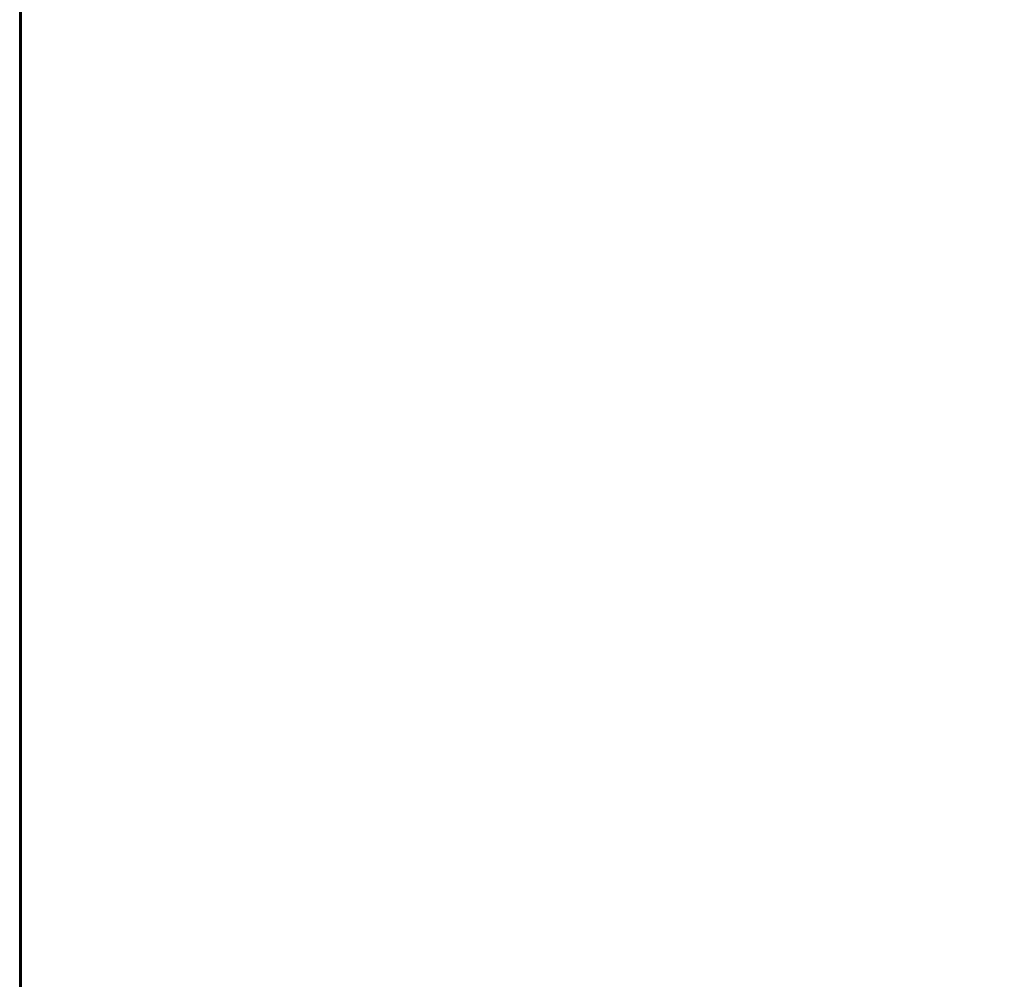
# Model space of a CAD drawing. Extents: x -4.8 to 50.9, y -3 to 23.4.
# Tile 2 of 256: x 0 to 6.5, y 10.8 to 17.1. Entities that reach past the tile are written whole.
import ezdxf

# ---------------------------------------------------------------- set-up
doc = ezdxf.new("R2010")
doc.units = 0

# ---------------------------------------------------------------- blocks, each defined once
blk = doc.blocks.new('Box-c2c06f0e-7ed6-4fdd-8369-226d69c0101d')
at = {"color": 253, "linetype": 'Continuous', "true_color": 0xa0a0a0, "transparency": 33554687}
mesh = blk.add_polyface(dxfattribs=at)
corners = [(0, 0), (49, 0), (49, 21.5), (0, 21.5), (0, 0, 0.01), (49, 0, 0.01), (49, 21.5, 0.01), (0, 21.5, 0.01)]
mesh.append_faces([[corners[k] for k in face] for face in [(0, 1, 2, 3), (4, 5, 6, 7), (0, 1, 5, 4), (1, 2, 6, 5), (2, 3, 7, 6), (3, 0, 4, 7)]], dxfattribs={"color": 253})
blk = doc.blocks.new('Box-76308f23-7f61-448f-8f6c-364ea738911b')
at = {"color": 253, "linetype": 'Continuous', "true_color": 0xa0a0a0, "transparency": 33554687}
mesh = blk.add_polyface(dxfattribs=at)
corners = [(0, 0), (49, 0), (49, 21.5), (0, 21.5), (0, 0, 0.01), (49, 0, 0.01), (49, 21.5, 0.01), (0, 21.5, 0.01)]
mesh.append_faces([[corners[k] for k in face] for face in [(0, 1, 2, 3), (4, 5, 6, 7), (0, 1, 5, 4), (1, 2, 6, 5), (2, 3, 7, 6), (3, 0, 4, 7)]], dxfattribs={"color": 253})
blk = doc.blocks.new('Box-31fd590b-2031-4b50-9764-9d36ffd390e0')
at = {"color": 253, "linetype": 'Continuous', "true_color": 0xa0a0a0, "transparency": 33554687}
mesh = blk.add_polyface(dxfattribs=at)
corners = [(0, 0), (0.01, 0), (0.01, 21.5), (0, 21.5), (0, 0, 19), (0.01, 0, 19), (0.01, 21.5, 19), (0, 21.5, 19)]
mesh.append_faces([[corners[k] for k in face] for face in [(0, 1, 2, 3), (4, 5, 6, 7), (0, 1, 5, 4), (1, 2, 6, 5), (2, 3, 7, 6), (3, 0, 4, 7)]], dxfattribs={"color": 253})
blk = doc.blocks.new('ccd67168-3ead-4e45-93d0-8844f19eb6f0')
at = {"linetype": 'Continuous', "transparency": 33554687}
for name, p in [('Box-c2c06f0e-7ed6-4fdd-8369-226d69c0101d', (0, 0)), ('Box-76308f23-7f61-448f-8f6c-364ea738911b', (0, 0, 18.99)), ('Box-31fd590b-2031-4b50-9764-9d36ffd390e0', (0, 0))]:
    blk.add_blockref(name, p, dxfattribs=at)
blk = doc.blocks.new('e5e0e6fc-4047-40e2-9532-d847478d1142')
at = {"linetype": 'Continuous', "transparency": 33554687}
blk.add_blockref('ccd67168-3ead-4e45-93d0-8844f19eb6f0', (0, 0), dxfattribs=at)

msp = doc.modelspace()

# ---------------------------------------------------------------- block references
at = {"transparency": 33554687}
msp.add_blockref('e5e0e6fc-4047-40e2-9532-d847478d1142', (0, 0), dxfattribs=at)

doc.saveas('drawing.dxf')
